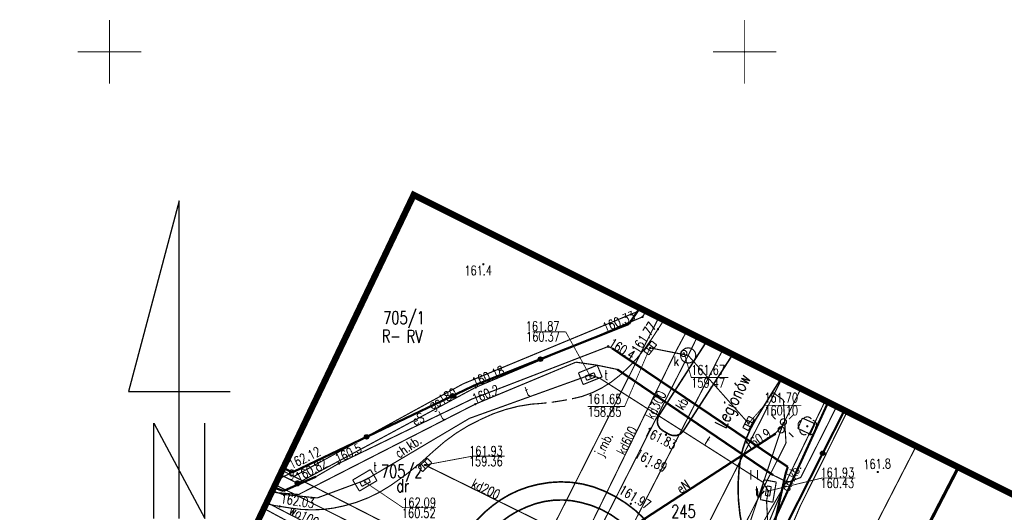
# Model space of a CAD drawing. Extents: x 0 to 7432618, y -40 to 5712028.
# Tile 16 of 165: x 7430343 to 7430420, y 5711714 to 5711753. Entities that reach past the tile are written whole.
import ezdxf
from ezdxf.enums import TextEntityAlignment as Align

# ---------------------------------------------------------------- set-up
doc = ezdxf.new("R2010")
doc.units = 0
doc.header["$MEASUREMENT"] = 0
for name, pattern in [('0', [1.5, 1, -0.5]), ('2217', [2, 1.5, -0.5]), ('2218', [1, 0.5, -0.5]), ('3901', [0]), ('5102', [0])]:
    doc.linetypes.add(name, pattern=pattern)
for name, color, linetype in [('Dzialki', 7, 'Continuous'), ('EGBB_L_0', 7, 'Continuous'), ('Kontury', 7, 'Continuous'), ('Numery_dzialek', 7, 'Continuous'), ('OTK_E_T_0', 7, 'Continuous'), ('OTK_E_T_1', 7, 'Continuous'), ('OTK_E_T_3', 7, 'Continuous'), ('OTK_L_0', 7, 'Continuous'), ('OTK_L_1', 7, 'Continuous'), ('OTK_L_2', 7, 'Continuous'), ('OTK_L_4', 7, 'Continuous'), ('OTO_L_0', 7, 'Continuous'), ('OTR_T_0', 7, 'Continuous'), ('OTR_T_1', 7, 'Continuous'), ('OTZ_L_3', 7, 'Continuous'), ('OTZ_T_0', 7, 'Continuous'), ('SUE_T_3', 7, 'Continuous'), ('SUEP_E_T_0', 7, 'Continuous'), ('SUEP_L_0', 7, 'Continuous'), ('SUER_T_0', 7, 'Continuous'), ('SUG_E_T_2', 7, 'Continuous'), ('SUG_T_1', 7, 'Continuous'), ('SUGP_E_T_0', 7, 'Continuous'), ('SUGP_L_0', 7, 'Continuous'), ('SUGR_T_0', 7, 'Continuous'), ('SUK_T_1', 7, 'Continuous'), ('SUKP_E_T_0', 7, 'Continuous'), ('SUKP_L_0', 7, 'Continuous'), ('SUKR_T_0', 7, 'Continuous'), ('SUL_L_1', 7, 'Continuous'), ('SUP_E_T_1', 7, 'Continuous'), ('SUP_L_1', 7, 'Continuous'), ('SUP_T_2', 7, 'Continuous'), ('SUP_T_4', 7, 'Continuous'), ('SUTP_E_T_0', 7, 'Continuous'), ('SUTP_L_0', 7, 'Continuous'), ('SUTR_T_0', 7, 'Continuous'), ('SUWP_E_T_0', 7, 'Continuous'), ('SUWP_L_0', 7, 'Continuous'), ('Uzytki', 7, 'Continuous'), ('zakres', 7, 'Continuous')]:
    doc.layers.add(name, color=color, linetype=linetype)
doc.styles.add('STYL_ARIAL', font='simplex', dxfattribs={"width": 0.75, "oblique": 0.1})

# ---------------------------------------------------------------- blocks, each defined once
blk = doc.blocks.new('ST')
at = {"color": 0}
for p, q in [((0, 25), (-4, 10)), ((0, 0), (0, 25)), ((-4, 10), (4, 10)), ((-2, 0), (-2, 7.5)), ((-2, 7.5), (2, 0)), ((2, 0), (2, 7.5))]:
    blk.add_line(p, q, dxfattribs=at)

msp = doc.modelspace()

# ---------------------------------------------------------------- linework, layer by layer
at = {"layer": 'Dzialki', "color": 18, "true_color": 0x000000, "const_width": 0.09}
for points in [[(7430391.61, 5711729.59), (7430391.775, 5711729.845)], [(7430377.83, 5711723.88), (7430391.61, 5711729.59)], [(7430393.245, 5711729.111), (7430382.34, 5711707.52)], [(7430364.52, 5711716.6), (7430377.83, 5711723.88)], [(7430408.074, 5711721.701), (7430404.37, 5711714.25)], [(7430364.52, 5711716.6), (7430363.588, 5711717.075)], [(7430382.34, 5711707.52), (7430364.52, 5711716.6)], [(7430404.37, 5711714.25), (7430403, 5711711.01)]]:
    msp.add_lwpolyline(points, dxfattribs=at)
at = {"layer": 'EGBB_L_0', "color": 18, "true_color": 0x000000, "const_width": 0.25}
msp.add_lwpolyline([(7430416.831, 5711717.325), (7430407.883, 5711700.059)], dxfattribs=at)
at = {"layer": 'Kontury', "color": 82, "linetype": '2217', "true_color": 0x24bc24, "const_width": 0.09}
for points in [[(7430391.61, 5711729.59), (7430391.775, 5711729.845)], [(7430377.83, 5711723.88), (7430391.61, 5711729.59)], [(7430364.52, 5711716.6), (7430377.83, 5711723.88)], [(7430363.588, 5711717.075), (7430364.52, 5711716.6)]]:
    msp.add_lwpolyline(points, dxfattribs=at)
at = {"layer": 'OTK_L_0', "color": 18, "linetype": '0', "true_color": 0x000000, "const_width": 0.09}
for points in [[(7430393.653, 5711728.907), (7430392.71, 5711727.46)], [(7430392.71, 5711727.46), (7430392.154, 5711726.667), (7430391.543, 5711725.915), (7430390.88, 5711725.208), (7430390.17, 5711724.55)], [(7430393.26, 5711721.4), (7430397.013, 5711727.228)], [(7430399.066, 5711726.202), (7430395.16, 5711720.15)], [(7430390.17, 5711724.55), (7430389.493, 5711724.021), (7430388.766, 5711723.565), (7430387.996, 5711723.187), (7430387.19, 5711722.89)], [(7430400.81, 5711720.98), (7430402.251, 5711723.327), (7430402.873, 5711724.3)], [(7430386.799, 5711722.796), (7430386.406, 5711722.71)], [(7430387.19, 5711722.89), (7430386.799, 5711722.796)], [(7430379.25, 5711721.1), (7430380.2, 5711721.525), (7430381.184, 5711721.866), (7430382.193, 5711722.122), (7430383.22, 5711722.29)], [(7430383.621, 5711722.316), (7430383.22, 5711722.29)], [(7430384.022, 5711722.349), (7430383.621, 5711722.316)], [(7430384.422, 5711722.391), (7430384.022, 5711722.349)], [(7430385.219, 5711722.496), (7430384.821, 5711722.439)], [(7430385.616, 5711722.56), (7430385.219, 5711722.496)], [(7430386.012, 5711722.631), (7430385.616, 5711722.56)], [(7430375.55, 5711718.62), (7430376.397, 5711719.35), (7430377.3, 5711720.01), (7430378.253, 5711720.594), (7430379.25, 5711721.1)], [(7430393.55, 5711720.21), (7430393.338, 5711720.382), (7430393.191, 5711720.612), (7430393.127, 5711720.878), (7430393.15, 5711721.15), (7430393.26, 5711721.4)], [(7430399.56, 5711717.15), (7430399.672, 5711717.954), (7430399.854, 5711718.746), (7430400.106, 5711719.518), (7430400.426, 5711720.265), (7430400.81, 5711720.98)], [(7430394.1, 5711719.89), (7430393.55, 5711720.21)], [(7430395.16, 5711720.15), (7430394.945, 5711719.949), (7430394.676, 5711719.832), (7430394.383, 5711719.811), (7430394.1, 5711719.89)], [(7430375.55, 5711718.62), (7430374.468, 5711717.65), (7430373.334, 5711716.742), (7430372.15, 5711715.9)], [(7430399.85, 5711712.47), (7430399.632, 5711713.627), (7430399.511, 5711714.798), (7430399.487, 5711715.975), (7430399.56, 5711717.15)], [(7430372.15, 5711715.9), (7430371.291, 5711715.375), (7430370.388, 5711714.929), (7430369.448, 5711714.567), (7430368.48, 5711714.29)], [(7430380.13, 5711714.28), (7430380.786, 5711714.756), (7430381.485, 5711715.168), (7430382.219, 5711715.511), (7430382.984, 5711715.783), (7430383.77, 5711715.98)], [(7430380.13, 5711714.28), (7430380.786, 5711714.756), (7430381.485, 5711715.168), (7430382.219, 5711715.511), (7430382.984, 5711715.783), (7430383.77, 5711715.98)], [(7430380.13, 5711714.28), (7430380.786, 5711714.756), (7430381.485, 5711715.168), (7430382.219, 5711715.511), (7430382.984, 5711715.783), (7430383.77, 5711715.98)], [(7430383.77, 5711715.98), (7430384.635, 5711716.123), (7430385.51, 5711716.175), (7430386.385, 5711716.134), (7430387.252, 5711716.002), (7430388.1, 5711715.78)], [(7430383.77, 5711715.98), (7430384.635, 5711716.123), (7430385.51, 5711716.175), (7430386.385, 5711716.134), (7430387.252, 5711716.002), (7430388.1, 5711715.78)], [(7430383.77, 5711715.98), (7430384.201, 5711716.063)], [(7430384.201, 5711716.063), (7430384.635, 5711716.123)], [(7430384.635, 5711716.123), (7430385.072, 5711716.16)], [(7430385.072, 5711716.16), (7430385.51, 5711716.175)], [(7430385.51, 5711716.175), (7430385.948, 5711716.166)], [(7430385.948, 5711716.166), (7430386.385, 5711716.134)], [(7430386.385, 5711716.134), (7430386.821, 5711716.08)], [(7430386.821, 5711716.08), (7430387.252, 5711716.002)], [(7430387.252, 5711716.002), (7430387.679, 5711715.902)], [(7430387.679, 5711715.902), (7430388.1, 5711715.78)], [(7430388.1, 5711715.78), (7430388.978, 5711715.438), (7430389.82, 5711715.017), (7430390.62, 5711714.519), (7430391.37, 5711713.95)], [(7430388.1, 5711715.78), (7430388.978, 5711715.438), (7430389.82, 5711715.017), (7430390.62, 5711714.519), (7430391.37, 5711713.95)], [(7430388.1, 5711715.78), (7430388.978, 5711715.438), (7430389.82, 5711715.017), (7430390.62, 5711714.519), (7430391.37, 5711713.95)], [(7430364.21, 5711714.12), (7430363.041, 5711714.304), (7430362.339, 5711714.462)], [(7430368.48, 5711714.29), (7430367.638, 5711714.11), (7430366.784, 5711714.003), (7430365.924, 5711713.968), (7430365.064, 5711714.008), (7430364.21, 5711714.12)], [(7430377.63, 5711711.28), (7430378.02, 5711711.964), (7430378.468, 5711712.611), (7430378.972, 5711713.215), (7430379.528, 5711713.773), (7430380.13, 5711714.28)], [(7430377.63, 5711711.28), (7430378.02, 5711711.964), (7430378.468, 5711712.611), (7430378.972, 5711713.215), (7430379.528, 5711713.773), (7430380.13, 5711714.28)], [(7430377.63, 5711711.28), (7430378.02, 5711711.964), (7430378.468, 5711712.611), (7430378.972, 5711713.215), (7430379.528, 5711713.773), (7430380.13, 5711714.28)], [(7430379.31, 5711711.32), (7430379.766, 5711711.943), (7430380.284, 5711712.516), (7430380.857, 5711713.034), (7430381.481, 5711713.49), (7430382.147, 5711713.88), (7430382.85, 5711714.2)], [(7430382.85, 5711714.2), (7430383.533, 5711714.454), (7430384.239, 5711714.631), (7430384.961, 5711714.73), (7430385.689, 5711714.75), (7430386.415, 5711714.689), (7430387.13, 5711714.55)], [(7430387.13, 5711714.55), (7430387.952, 5711714.316), (7430388.743, 5711713.991), (7430389.492, 5711713.58), (7430390.191, 5711713.088), (7430390.83, 5711712.52)], [(7430391.37, 5711713.95), (7430391.923, 5711713.437), (7430392.426, 5711712.874), (7430392.874, 5711712.266), (7430393.263, 5711711.62), (7430393.59, 5711710.94)], [(7430391.37, 5711713.95), (7430391.923, 5711713.437), (7430392.426, 5711712.874), (7430392.874, 5711712.266), (7430393.263, 5711711.62), (7430393.59, 5711710.94)], [(7430391.37, 5711713.95), (7430391.923, 5711713.437), (7430392.426, 5711712.874), (7430392.874, 5711712.266), (7430393.263, 5711711.62), (7430393.59, 5711710.94)]]:
    msp.add_lwpolyline(points, dxfattribs=at)
at = {"layer": 'OTK_L_1', "color": 18, "true_color": 0x000000, "const_width": 0.125}
for points in [[(7430393.26, 5711721.4), (7430397.013, 5711727.228)], [(7430399.066, 5711726.202), (7430395.16, 5711720.15)], [(7430400.81, 5711720.98), (7430402.251, 5711723.327), (7430402.873, 5711724.3)], [(7430393.55, 5711720.21), (7430393.338, 5711720.382), (7430393.191, 5711720.612), (7430393.127, 5711720.878), (7430393.15, 5711721.15), (7430393.26, 5711721.4)], [(7430399.56, 5711717.15), (7430399.672, 5711717.954), (7430399.854, 5711718.746), (7430400.106, 5711719.518), (7430400.426, 5711720.265), (7430400.81, 5711720.98)], [(7430394.1, 5711719.89), (7430393.55, 5711720.21)], [(7430395.16, 5711720.15), (7430394.945, 5711719.949), (7430394.676, 5711719.832), (7430394.383, 5711719.811), (7430394.1, 5711719.89)], [(7430399.85, 5711712.47), (7430399.632, 5711713.627), (7430399.511, 5711714.798), (7430399.487, 5711715.975), (7430399.56, 5711717.15)], [(7430380.13, 5711714.28), (7430380.786, 5711714.756), (7430381.485, 5711715.168), (7430382.219, 5711715.511), (7430382.984, 5711715.783), (7430383.77, 5711715.98)], [(7430383.77, 5711715.98), (7430384.635, 5711716.123), (7430385.51, 5711716.175), (7430386.385, 5711716.134), (7430387.252, 5711716.002), (7430388.1, 5711715.78)], [(7430388.1, 5711715.78), (7430388.978, 5711715.438), (7430389.82, 5711715.017), (7430390.62, 5711714.519), (7430391.37, 5711713.95)], [(7430377.63, 5711711.28), (7430378.02, 5711711.964), (7430378.468, 5711712.611), (7430378.972, 5711713.215), (7430379.528, 5711713.773), (7430380.13, 5711714.28)], [(7430379.31, 5711711.32), (7430379.766, 5711711.943), (7430380.284, 5711712.516), (7430380.857, 5711713.034), (7430381.481, 5711713.49), (7430382.147, 5711713.88), (7430382.85, 5711714.2)], [(7430382.85, 5711714.2), (7430383.533, 5711714.454), (7430384.239, 5711714.631), (7430384.961, 5711714.73), (7430385.689, 5711714.75), (7430386.415, 5711714.689), (7430387.13, 5711714.55)], [(7430387.13, 5711714.55), (7430387.952, 5711714.316), (7430388.743, 5711713.991), (7430389.492, 5711713.58), (7430390.191, 5711713.088), (7430390.83, 5711712.52)], [(7430391.37, 5711713.95), (7430391.923, 5711713.437), (7430392.426, 5711712.874), (7430392.874, 5711712.266), (7430393.263, 5711711.62), (7430393.59, 5711710.94)]]:
    msp.add_lwpolyline(points, dxfattribs=at)
at = {"layer": 'OTK_L_2', "color": 18, "linetype": '0', "true_color": 0x000000, "const_width": 0.09}
for points in [[(7430391.753, 5711729.856), (7430390.9, 5711728.6)], [(7430392.71, 5711727.46), (7430393.653, 5711728.907)], [(7430390.9, 5711728.6), (7430378.77, 5711723.78)], [(7430392.71, 5711727.46), (7430392.154, 5711726.667), (7430391.543, 5711725.915), (7430390.88, 5711725.208), (7430390.17, 5711724.55)], [(7430390.17, 5711724.55), (7430389.493, 5711724.021), (7430388.766, 5711723.565), (7430387.996, 5711723.187), (7430387.19, 5711722.89)], [(7430402.19, 5711723.23), (7430402.87, 5711724.302)], [(7430378.77, 5711723.78), (7430363.35, 5711716.42)], [(7430402.19, 5711723.23), (7430403.05, 5711722.62)], [(7430379.25, 5711721.1), (7430380.2, 5711721.525), (7430381.184, 5711721.866), (7430382.193, 5711722.122), (7430383.22, 5711722.29)], [(7430403.05, 5711722.62), (7430403.26, 5711719.23)], [(7430375.55, 5711718.62), (7430376.397, 5711719.35), (7430377.3, 5711720.01), (7430378.253, 5711720.594), (7430379.25, 5711721.1)], [(7430402.755, 5711711.736), (7430407.865, 5711721.805)], [(7430404.19, 5711720.38), (7430404.55, 5711721.19)], [(7430404.55, 5711721.19), (7430405.54, 5711720.75)], [(7430405.17, 5711719.92), (7430404.19, 5711720.38)], [(7430405.54, 5711720.75), (7430405.17, 5711719.92)], [(7430403.26, 5711719.23), (7430399.85, 5711712.47)], [(7430375.55, 5711718.62), (7430374.468, 5711717.65), (7430373.334, 5711716.742), (7430372.15, 5711715.9)], [(7430363.35, 5711716.42), (7430363.287, 5711716.445)], [(7430372.15, 5711715.9), (7430371.291, 5711715.375), (7430370.388, 5711714.929), (7430369.448, 5711714.567), (7430368.48, 5711714.29)], [(7430364.21, 5711714.12), (7430363.041, 5711714.304), (7430362.339, 5711714.462)], [(7430368.48, 5711714.29), (7430367.638, 5711714.11), (7430366.784, 5711714.003), (7430365.924, 5711713.968), (7430365.064, 5711714.008), (7430364.21, 5711714.12)]]:
    msp.add_lwpolyline(points, dxfattribs=at)
at = {"layer": 'OTK_L_4', "color": 18, "linetype": '0', "true_color": 0x000000, "const_width": 0.09}
for points in [[(7430397.013, 5711727.228), (7430393.26, 5711721.4)], [(7430395.16, 5711720.15), (7430399.066, 5711726.202)], [(7430393.55, 5711720.21), (7430393.338, 5711720.382), (7430393.191, 5711720.612), (7430393.127, 5711720.878), (7430393.15, 5711721.15), (7430393.26, 5711721.4)], [(7430407.865, 5711721.805), (7430402.755, 5711711.736)], [(7430393.55, 5711720.21), (7430394.1, 5711719.89)], [(7430395.16, 5711720.15), (7430394.945, 5711719.949), (7430394.676, 5711719.832), (7430394.383, 5711719.811), (7430394.1, 5711719.89)], [(7430411.608, 5711707.247), (7430416.831, 5711717.325)], [(7430379.31, 5711711.32), (7430379.766, 5711711.943), (7430380.284, 5711712.516), (7430380.857, 5711713.034), (7430381.481, 5711713.49), (7430382.147, 5711713.88), (7430382.85, 5711714.2)], [(7430382.85, 5711714.2), (7430383.533, 5711714.454), (7430384.239, 5711714.631), (7430384.961, 5711714.73), (7430385.689, 5711714.75), (7430386.415, 5711714.689), (7430387.13, 5711714.55)], [(7430387.13, 5711714.55), (7430387.952, 5711714.316), (7430388.743, 5711713.991), (7430389.492, 5711713.58), (7430390.191, 5711713.088), (7430390.83, 5711712.52)]]:
    msp.add_lwpolyline(points, dxfattribs=at)
at = {"layer": 'OTO_L_0', "color": 18, "linetype": '3901', "true_color": 0x000000, "const_width": 0.175}
for points in [[(7430391.753, 5711729.856), (7430390.9, 5711728.6)], [(7430390.9, 5711728.6), (7430378.77, 5711723.78)], [(7430378.77, 5711723.78), (7430364.399, 5711716.921)], [(7430402.755, 5711711.736), (7430407.865, 5711721.805)], [(7430364.399, 5711716.921), (7430363.684, 5711717.276)]]:
    msp.add_lwpolyline(points, dxfattribs=at)
at = {"layer": 'OTO_L_0', "color": 18, "true_color": 0x000000}
for centre, radius in [((7430383.93, 5711725.83), 0.175), ((7430383.93, 5711725.83), 0.158), ((7430383.93, 5711725.83), 0.14), ((7430383.93, 5711725.83), 0.122), ((7430383.93, 5711725.83), 0.105), ((7430383.93, 5711725.83), 0.0875), ((7430383.93, 5711725.83), 0.07), ((7430383.93, 5711725.83), 0.0525), ((7430383.93, 5711725.83), 0.035), ((7430377.013, 5711722.941), 0.175), ((7430377.013, 5711722.941), 0.158), ((7430377.013, 5711722.941), 0.14), ((7430377.013, 5711722.941), 0.122), ((7430377.013, 5711722.941), 0.105), ((7430377.013, 5711722.941), 0.0875), ((7430377.013, 5711722.941), 0.07), ((7430377.013, 5711722.941), 0.0525), ((7430377.013, 5711722.941), 0.035), ((7430370.244, 5711719.711), 0.175), ((7430370.244, 5711719.711), 0.158), ((7430370.244, 5711719.711), 0.14), ((7430370.244, 5711719.711), 0.122), ((7430370.244, 5711719.711), 0.105), ((7430370.244, 5711719.711), 0.0875), ((7430370.244, 5711719.711), 0.07), ((7430370.244, 5711719.711), 0.0525), ((7430370.244, 5711719.711), 0.035), ((7430406.149, 5711718.424), 0.175), ((7430406.149, 5711718.424), 0.158), ((7430406.149, 5711718.424), 0.14), ((7430406.149, 5711718.424), 0.122), ((7430406.149, 5711718.424), 0.105), ((7430406.149, 5711718.424), 0.0875), ((7430406.149, 5711718.424), 0.07), ((7430406.149, 5711718.424), 0.0525), ((7430406.149, 5711718.424), 0.035)]:
    msp.add_circle(centre, radius, dxfattribs=at)
at = {"layer": 'OTR_T_0', "color": 18, "true_color": 0x000000, "const_width": 0.09}
for points in [[(7430393.178, 5711728.223), (7430393.21, 5711728.21), (7430393.223, 5711728.178), (7430393.21, 5711728.146), (7430393.178, 5711728.133), (7430393.146, 5711728.146), (7430393.133, 5711728.178), (7430393.146, 5711728.21), (7430393.178, 5711728.223)], [(7430393.81, 5711719.925), (7430393.842, 5711719.912), (7430393.855, 5711719.88), (7430393.842, 5711719.848), (7430393.81, 5711719.835), (7430393.778, 5711719.848), (7430393.765, 5711719.88), (7430393.778, 5711719.912), (7430393.81, 5711719.925)], [(7430392.26, 5711717.445), (7430392.292, 5711717.432), (7430392.305, 5711717.4), (7430392.292, 5711717.368), (7430392.26, 5711717.355), (7430392.228, 5711717.368), (7430392.215, 5711717.4), (7430392.228, 5711717.432), (7430392.26, 5711717.445)], [(7430363.357, 5711716.468), (7430363.389, 5711716.455), (7430363.402, 5711716.423), (7430363.389, 5711716.391), (7430363.357, 5711716.378), (7430363.325, 5711716.391), (7430363.312, 5711716.423), (7430363.325, 5711716.455), (7430363.357, 5711716.468)], [(7430363.399, 5711714.284), (7430363.431, 5711714.271), (7430363.444, 5711714.239), (7430363.431, 5711714.207), (7430363.399, 5711714.194), (7430363.368, 5711714.207), (7430363.354, 5711714.239), (7430363.368, 5711714.271), (7430363.399, 5711714.284)], [(7430391.04, 5711714.495), (7430391.072, 5711714.482), (7430391.085, 5711714.45), (7430391.072, 5711714.418), (7430391.04, 5711714.405), (7430391.008, 5711714.418), (7430390.995, 5711714.45), (7430391.008, 5711714.482), (7430391.04, 5711714.495)]]:
    msp.add_lwpolyline(points, dxfattribs=at)
at = {"layer": 'OTR_T_1', "color": 18, "true_color": 0x000000, "const_width": 0.09}
for points in [[(7430379.43, 5711733.335), (7430379.462, 5711733.322), (7430379.475, 5711733.29), (7430379.462, 5711733.258), (7430379.43, 5711733.245), (7430379.398, 5711733.258), (7430379.385, 5711733.29), (7430379.398, 5711733.322), (7430379.43, 5711733.335)], [(7430410.48, 5711716.995), (7430410.512, 5711716.982), (7430410.525, 5711716.95), (7430410.512, 5711716.918), (7430410.48, 5711716.905), (7430410.448, 5711716.918), (7430410.435, 5711716.95), (7430410.448, 5711716.982), (7430410.48, 5711716.995)]]:
    msp.add_lwpolyline(points, dxfattribs=at)
at = {"layer": 'OTZ_L_3', "color": 18, "linetype": '0', "true_color": 0x000000, "const_width": 0.09}
for points in [[(7430400.81, 5711720.98), (7430401.266, 5711721.733), (7430401.726, 5711722.483), (7430402.19, 5711723.23)], [(7430403.05, 5711722.62), (7430402.19, 5711723.23)], [(7430403.26, 5711719.23), (7430403.05, 5711722.62)], [(7430399.56, 5711717.15), (7430399.672, 5711717.954), (7430399.854, 5711718.746), (7430400.106, 5711719.518), (7430400.426, 5711720.265), (7430400.81, 5711720.98)], [(7430399.85, 5711712.47), (7430403.26, 5711719.23)], [(7430399.85, 5711712.47), (7430399.632, 5711713.627), (7430399.511, 5711714.798), (7430399.487, 5711715.975), (7430399.56, 5711717.15)], [(7430400.497, 5711716.355), (7430400.497, 5711717.105)], [(7430401.022, 5711716.355), (7430401.022, 5711717.105)]]:
    msp.add_lwpolyline(points, dxfattribs=at)
at = {"layer": 'OTZ_T_0', "color": 96, "true_color": 0x008000, "const_width": 0.09}
for points in [[(7430404.609, 5711721.111), (7430404.747, 5711721.247), (7430404.934, 5711721.297), (7430405.121, 5711721.247), (7430405.258, 5711721.111)], [(7430404.298, 5711720.413), (7430404.21, 5711720.586), (7430404.22, 5711720.779), (7430404.326, 5711720.941), (7430404.498, 5711721.03)], [(7430404.934, 5711720.592), (7430404.965, 5711720.579), (7430404.979, 5711720.547), (7430404.965, 5711720.515), (7430404.934, 5711720.502), (7430404.902, 5711720.515), (7430404.889, 5711720.547), (7430404.902, 5711720.579), (7430404.934, 5711720.592)], [(7430405.369, 5711721.03), (7430405.542, 5711720.941), (7430405.647, 5711720.779), (7430405.657, 5711720.586), (7430405.57, 5711720.413)], [(7430404.865, 5711719.901), (7430404.674, 5711719.871), (7430404.493, 5711719.94), (7430404.371, 5711720.091), (7430404.34, 5711720.282)], [(7430405.527, 5711720.282), (7430405.497, 5711720.091), (7430405.374, 5711719.94), (7430405.194, 5711719.871), (7430405.002, 5711719.901)]]:
    msp.add_lwpolyline(points, dxfattribs=at)
at = {"layer": 'SUE_T_3', "color": 18, "true_color": 0x000000, "const_width": 0.09}
for points in [[(7430402.439, 5711721.111), (7430402.085, 5711721.465)], [(7430403.056, 5711721.137), (7430403.191, 5711721.097), (7430403.283, 5711720.991), (7430403.303, 5711720.851), (7430403.245, 5711720.723), (7430403.126, 5711720.647), (7430402.986, 5711720.647), (7430402.867, 5711720.723), (7430402.808, 5711720.851), (7430402.828, 5711720.991), (7430402.921, 5711721.097), (7430403.056, 5711721.137)], [(7430403.499, 5711721.111), (7430403.853, 5711721.465)], [(7430402.882, 5711720.525), (7430403.017, 5711720.485), (7430403.109, 5711720.379), (7430403.129, 5711720.239), (7430403.071, 5711720.111), (7430402.952, 5711720.035), (7430402.812, 5711720.035), (7430402.693, 5711720.111), (7430402.634, 5711720.239), (7430402.655, 5711720.379), (7430402.747, 5711720.485), (7430402.882, 5711720.525)], [(7430402.969, 5711720.606), (7430402.987, 5711720.599), (7430402.994, 5711720.581), (7430402.987, 5711720.563), (7430402.969, 5711720.556), (7430402.951, 5711720.563), (7430402.944, 5711720.581), (7430402.951, 5711720.599), (7430402.969, 5711720.606)], [(7430402.439, 5711720.05), (7430402.085, 5711719.697)], [(7430403.499, 5711720.05), (7430403.853, 5711719.697)]]:
    msp.add_lwpolyline(points, dxfattribs=at)
at = {"layer": 'SUEP_L_0', "color": 1, "true_color": 0xff0000}
for q in [(7430401.012, 5711715.639), (7430401.556, 5711715.457)]:
    msp.add_line((7430401.064, 5711714.891), q, dxfattribs=at)
at = {"layer": 'SUEP_L_0', "color": 1, "true_color": 0xff0000, "const_width": 0.09}
for points in [[(7430389.26, 5711726.82), (7430378.54, 5711722.69)], [(7430389.56, 5711726.69), (7430389.26, 5711726.82)], [(7430403.4, 5711717.35), (7430389.56, 5711726.69)], [(7430378.54, 5711722.69), (7430368.07, 5711717.63)], [(7430406.578, 5711722.448), (7430402.11, 5711712.65)], [(7430406.14, 5711722.12), (7430403.04, 5711715.71)], [(7430406.346, 5711722.564), (7430406.14, 5711722.12)], [(7430402.38, 5711719.93), (7430402.969, 5711720.581)], [(7430384.64, 5711708.41), (7430402.38, 5711719.93)], [(7430413.507, 5711718.986), (7430407.56, 5711707.4)], [(7430368.07, 5711717.63), (7430366.27, 5711716.59)], [(7430403.23, 5711716.82), (7430403.4, 5711717.35)], [(7430366.27, 5711716.59), (7430363.7, 5711715.46)], [(7430402.32, 5711712.72), (7430403.23, 5711716.82)], [(7430363.7, 5711715.46), (7430362.941, 5711715.723)], [(7430363.047, 5711715.945), (7430364.44, 5711715.26)], [(7430403.04, 5711715.71), (7430399.22, 5711709.13)], [(7430403.04, 5711715.71), (7430401.53, 5711712.07)], [(7430364.44, 5711715.26), (7430372.92, 5711711.01)], [(7430366.87, 5711711.54), (7430362.158, 5711714.084)]]:
    msp.add_lwpolyline(points, dxfattribs=at)
at = {"layer": 'SUEP_L_0', "color": 1, "linetype": '5102', "true_color": 0xff0000, "const_width": 0.09}
for points in [[(7430402.969, 5711720.581), (7430404.437, 5711723.518)], [(7430402.969, 5711720.581), (7430391.747, 5711687.058)]]:
    msp.add_lwpolyline(points, dxfattribs=at)
at = {"layer": 'SUER_T_0', "color": 1, "true_color": 0xff0000, "const_width": 0.09}
for points in [[(7430389.26, 5711726.883), (7430389.304, 5711726.864), (7430389.322, 5711726.82), (7430389.304, 5711726.776), (7430389.26, 5711726.758), (7430389.216, 5711726.776), (7430389.197, 5711726.82), (7430389.216, 5711726.864), (7430389.26, 5711726.883)], [(7430402.38, 5711719.992), (7430402.424, 5711719.974), (7430402.442, 5711719.93), (7430402.424, 5711719.886), (7430402.38, 5711719.867), (7430402.336, 5711719.886), (7430402.317, 5711719.93), (7430402.336, 5711719.974), (7430402.38, 5711719.992)], [(7430368.07, 5711717.692), (7430368.114, 5711717.674), (7430368.133, 5711717.63), (7430368.114, 5711717.586), (7430368.07, 5711717.567), (7430368.026, 5711717.586), (7430368.008, 5711717.63), (7430368.026, 5711717.674), (7430368.07, 5711717.692)]]:
    msp.add_lwpolyline(points, dxfattribs=at)
at = {"layer": 'SUG_T_1', "color": 56, "true_color": 0x808000, "const_width": 0.09}
for points in [[(7430364.8, 5711716.26), (7430364.929, 5711716.213), (7430364.997, 5711716.095), (7430364.973, 5711715.96), (7430364.868, 5711715.872), (7430364.732, 5711715.872), (7430364.627, 5711715.96), (7430364.603, 5711716.095), (7430364.671, 5711716.213), (7430364.8, 5711716.26)], [(7430364.8, 5711716.235), (7430364.912, 5711716.194), (7430364.972, 5711716.09), (7430364.952, 5711715.973), (7430364.86, 5711715.896), (7430364.74, 5711715.896), (7430364.648, 5711715.973), (7430364.628, 5711716.09), (7430364.688, 5711716.194), (7430364.8, 5711716.235)], [(7430364.8, 5711716.21), (7430364.906, 5711716.166), (7430364.95, 5711716.06), (7430364.906, 5711715.954), (7430364.8, 5711715.91), (7430364.694, 5711715.954), (7430364.65, 5711716.06), (7430364.694, 5711716.166), (7430364.8, 5711716.21)], [(7430364.8, 5711716.185), (7430364.888, 5711716.148), (7430364.925, 5711716.06), (7430364.888, 5711715.972), (7430364.8, 5711715.935), (7430364.712, 5711715.972), (7430364.675, 5711716.06), (7430364.712, 5711716.148), (7430364.8, 5711716.185)], [(7430364.8, 5711716.16), (7430364.871, 5711716.131), (7430364.9, 5711716.06), (7430364.871, 5711715.989), (7430364.8, 5711715.96), (7430364.729, 5711715.989), (7430364.7, 5711716.06), (7430364.729, 5711716.131), (7430364.8, 5711716.16)], [(7430364.8, 5711716.135), (7430364.853, 5711716.113), (7430364.875, 5711716.06), (7430364.853, 5711716.007), (7430364.8, 5711715.985), (7430364.747, 5711716.007), (7430364.725, 5711716.06), (7430364.747, 5711716.113), (7430364.8, 5711716.135)], [(7430364.8, 5711716.11), (7430364.835, 5711716.095), (7430364.85, 5711716.06), (7430364.835, 5711716.025), (7430364.8, 5711716.01), (7430364.765, 5711716.025), (7430364.75, 5711716.06), (7430364.765, 5711716.095), (7430364.8, 5711716.11)], [(7430364.8, 5711716.085), (7430364.818, 5711716.078), (7430364.825, 5711716.06), (7430364.818, 5711716.042), (7430364.8, 5711716.035), (7430364.782, 5711716.042), (7430364.775, 5711716.06), (7430364.782, 5711716.078), (7430364.8, 5711716.085)], [(7430364.8, 5711716.067), (7430364.805, 5711716.065), (7430364.807, 5711716.06), (7430364.805, 5711716.055), (7430364.8, 5711716.053), (7430364.795, 5711716.055), (7430364.793, 5711716.06), (7430364.795, 5711716.065), (7430364.8, 5711716.067)]]:
    msp.add_lwpolyline(points, dxfattribs=at)
at = {"layer": 'SUGP_L_0', "color": 56, "true_color": 0x808000, "const_width": 0.09}
for points in [[(7430391.96, 5711729.15), (7430378.83, 5711723.61)], [(7430392.251, 5711729.607), (7430391.96, 5711729.15)], [(7430378.83, 5711723.61), (7430364.8, 5711716.06)], [(7430364.8, 5711716.06), (7430363.434, 5711716.753)]]:
    msp.add_lwpolyline(points, dxfattribs=at)
at = {"layer": 'SUGR_T_0', "color": 56, "true_color": 0x808000, "const_width": 0.065}
for points in [[(7430391.96, 5711729.213), (7430392.004, 5711729.194), (7430392.022, 5711729.15), (7430392.004, 5711729.106), (7430391.96, 5711729.088), (7430391.916, 5711729.106), (7430391.897, 5711729.15), (7430391.916, 5711729.194), (7430391.96, 5711729.213)], [(7430378.83, 5711723.673), (7430378.874, 5711723.654), (7430378.893, 5711723.61), (7430378.874, 5711723.566), (7430378.83, 5711723.548), (7430378.786, 5711723.566), (7430378.768, 5711723.61), (7430378.786, 5711723.654), (7430378.83, 5711723.673)], [(7430364.8, 5711716.122), (7430364.844, 5711716.104), (7430364.862, 5711716.06), (7430364.844, 5711716.016), (7430364.8, 5711715.997), (7430364.756, 5711716.016), (7430364.737, 5711716.06), (7430364.756, 5711716.104), (7430364.8, 5711716.122)]]:
    msp.add_lwpolyline(points, dxfattribs=at)
at = {"layer": 'SUK_T_1', "color": 36, "true_color": 0x803300, "const_width": 0.09}
for points in [[(7430392.066, 5711726.468), (7430392.678, 5711727.258)], [(7430392.265, 5711726.725), (7430392.661, 5711726.419)], [(7430393.074, 5711726.952), (7430392.462, 5711726.162)], [(7430392.479, 5711727.001), (7430392.875, 5711726.695)], [(7430392.678, 5711727.258), (7430393.074, 5711726.952)], [(7430392.462, 5711726.162), (7430392.066, 5711726.468)], [(7430399.859, 5711720.44), (7430400.316, 5711721.329)], [(7430400.761, 5711721.1), (7430400.304, 5711720.211)], [(7430400.316, 5711721.329), (7430400.761, 5711721.1)], [(7430400.304, 5711720.211), (7430399.859, 5711720.44)], [(7430400.008, 5711720.729), (7430400.452, 5711720.5)], [(7430400.168, 5711721.04), (7430400.612, 5711720.811)], [(7430374.304, 5711717.342), (7430375.035, 5711718.024)], [(7430375.035, 5711718.024), (7430375.376, 5711717.658)], [(7430374.645, 5711716.976), (7430374.304, 5711717.342)], [(7430374.542, 5711717.564), (7430374.883, 5711717.198)], [(7430375.376, 5711717.658), (7430374.645, 5711716.976)], [(7430374.798, 5711717.802), (7430375.139, 5711717.436)]]:
    msp.add_lwpolyline(points, dxfattribs=at)
at = {"layer": 'SUKP_L_0', "color": 36, "true_color": 0x803300, "const_width": 0.09}
for points in [[(7430394.598, 5711726.456), (7430395.433, 5711728.018)], [(7430396.281, 5711727.593), (7430395.56, 5711726.12)], [(7430395.56, 5711726.12), (7430392.57, 5711726.71)], [(7430395.56, 5711726.12), (7430385.325, 5711706.006)], [(7430390.368, 5711717.832), (7430394.598, 5711726.456)], [(7430395.56, 5711726.12), (7430400.31, 5711720.77)], [(7430387.76, 5711711.146), (7430374.84, 5711717.5)], [(7430384.724, 5711706.311), (7430390.368, 5711717.832)]]:
    msp.add_lwpolyline(points, dxfattribs=at)
at = {"layer": 'SUKR_T_0', "color": 36, "true_color": 0x803300, "const_width": 0.065}
for points in [[(7430392.57, 5711726.772), (7430390.554, 5711722.101), (7430387.644, 5711722.101)], [(7430392.57, 5711726.772), (7430392.614, 5711726.754), (7430392.633, 5711726.71), (7430392.614, 5711726.666), (7430392.57, 5711726.647), (7430392.526, 5711726.666), (7430392.508, 5711726.71), (7430392.526, 5711726.754), (7430392.57, 5711726.772)], [(7430395.21, 5711726.343), (7430395.254, 5711726.324), (7430395.272, 5711726.28), (7430395.254, 5711726.236), (7430395.21, 5711726.218), (7430395.166, 5711726.236), (7430395.147, 5711726.28), (7430395.166, 5711726.324), (7430395.21, 5711726.343)], [(7430395.238, 5711726.315), (7430395.803, 5711724.381), (7430398.714, 5711724.381)], [(7430400.31, 5711720.77), (7430401.553, 5711722.198), (7430404.463, 5711722.198)], [(7430400.31, 5711720.832), (7430400.354, 5711720.814), (7430400.372, 5711720.77), (7430400.354, 5711720.726), (7430400.31, 5711720.707), (7430400.266, 5711720.726), (7430400.247, 5711720.77), (7430400.266, 5711720.814), (7430400.31, 5711720.832)], [(7430374.84, 5711717.5), (7430378.537, 5711718.19)], [(7430378.537, 5711718.19), (7430381.115, 5711718.19)], [(7430374.84, 5711717.562), (7430374.884, 5711717.544), (7430374.902, 5711717.5), (7430374.884, 5711717.456), (7430374.84, 5711717.438), (7430374.796, 5711717.456), (7430374.777, 5711717.5), (7430374.796, 5711717.544), (7430374.84, 5711717.562)]]:
    msp.add_lwpolyline(points, dxfattribs=at)
at = {"layer": 'SUL_L_1', "color": 18, "true_color": 0x000000, "const_width": 0.175}
for points in [[(7430403.4, 5711717.35), (7430389.56, 5711726.69)], [(7430389.98, 5711725.02), (7430402.25, 5711716.7)], [(7430406.578, 5711722.448), (7430402.11, 5711712.65)], [(7430384.64, 5711708.41), (7430402.38, 5711719.93)], [(7430403.23, 5711716.82), (7430403.4, 5711717.35)], [(7430366.27, 5711716.59), (7430363.7, 5711715.46)], [(7430402.32, 5711712.72), (7430403.23, 5711716.82)], [(7430363.7, 5711715.46), (7430362.941, 5711715.723)]]:
    msp.add_lwpolyline(points, dxfattribs=at)
at = {"layer": 'SUP_L_1', "color": 36, "true_color": 0x803300, "const_width": 0.09}
msp.add_lwpolyline([(7430395.084, 5711725.754), (7430394.984, 5711725.951), (7430394.962, 5711726.17), (7430395.021, 5711726.383), (7430395.152, 5711726.56), (7430395.338, 5711726.678), (7430395.555, 5711726.72), (7430395.772, 5711726.681), (7430395.96, 5711726.567), (7430396.095, 5711726.392), (7430396.157, 5711726.18), (7430396.139, 5711725.961), (7430396.042, 5711725.763), (7430395.88, 5711725.613), (7430395.675, 5711725.531), (7430395.455, 5711725.529), (7430395.248, 5711725.607), (7430395.084, 5711725.754)], dxfattribs=at)
at = {"layer": 'SUP_L_1', "color": 30, "true_color": 0xff9100, "const_width": 0.09}
for points in [[(7430388.4, 5711725.35), (7430386.92, 5711724.75)], [(7430388.78, 5711724.43), (7430388.4, 5711725.35)], [(7430386.92, 5711724.75), (7430387.29, 5711723.83)], [(7430387.29, 5711723.83), (7430388.78, 5711724.43)], [(7430370.54, 5711717.14), (7430369.15, 5711716.32)], [(7430371.06, 5711716.27), (7430370.54, 5711717.14)], [(7430369.15, 5711716.32), (7430369.68, 5711715.45)], [(7430369.68, 5711715.45), (7430371.06, 5711716.27)], [(7430401.51, 5711716.34), (7430401.24, 5711714.78)], [(7430402.49, 5711716.16), (7430401.51, 5711716.34)], [(7430402.22, 5711714.57), (7430402.49, 5711716.16)], [(7430401.24, 5711714.78), (7430402.22, 5711714.57)]]:
    msp.add_lwpolyline(points, dxfattribs=at)
at = {"layer": 'SUP_T_2', "color": 18, "true_color": 0x000000, "const_width": 0.09}
for points in [[(7430403.056, 5711721.137), (7430403.191, 5711721.097), (7430403.283, 5711720.991), (7430403.303, 5711720.851), (7430403.245, 5711720.723), (7430403.126, 5711720.647), (7430402.986, 5711720.647), (7430402.867, 5711720.723), (7430402.808, 5711720.851), (7430402.828, 5711720.991), (7430402.921, 5711721.097), (7430403.056, 5711721.137)], [(7430402.882, 5711720.525), (7430403.017, 5711720.485), (7430403.109, 5711720.379), (7430403.129, 5711720.239), (7430403.071, 5711720.111), (7430402.952, 5711720.035), (7430402.812, 5711720.035), (7430402.693, 5711720.111), (7430402.634, 5711720.239), (7430402.655, 5711720.379), (7430402.747, 5711720.485), (7430402.882, 5711720.525)], [(7430402.882, 5711720.275), (7430403.056, 5711720.887)]]:
    msp.add_lwpolyline(points, dxfattribs=at)
at = {"layer": 'SUP_T_4', "color": 18, "true_color": 0x000000, "const_width": 0.09}
for points in [[(7430395.437, 5711726.384), (7430395.457, 5711726.245), (7430395.399, 5711726.116), (7430395.281, 5711726.04), (7430395.14, 5711726.04), (7430395.021, 5711726.116), (7430394.963, 5711726.244), (7430394.982, 5711726.384), (7430395.075, 5711726.49), (7430395.21, 5711726.53), (7430395.345, 5711726.49), (7430395.437, 5711726.384)], [(7430388.149, 5711724.756), (7430387.447, 5711724.492)], [(7430387.447, 5711724.492), (7430387.571, 5711724.164)], [(7430387.571, 5711724.164), (7430388.273, 5711724.428)], [(7430388.273, 5711724.428), (7430388.149, 5711724.756)], [(7430370.383, 5711716.477), (7430369.717, 5711716.134)], [(7430370.543, 5711716.166), (7430370.383, 5711716.477)], [(7430369.717, 5711716.134), (7430369.877, 5711715.823)], [(7430369.877, 5711715.823), (7430370.543, 5711716.166)], [(7430401.753, 5711715.853), (7430401.632, 5711715.113)], [(7430402.098, 5711715.797), (7430401.753, 5711715.853)], [(7430401.977, 5711715.057), (7430402.098, 5711715.797)], [(7430401.632, 5711715.113), (7430401.977, 5711715.057)]]:
    msp.add_lwpolyline(points, dxfattribs=at)
at = {"layer": 'SUTP_L_0', "color": 30, "true_color": 0xff9100, "const_width": 0.09}
for points in [[(7430378.8, 5711722.29), (7430386.72, 5711725.59)], [(7430386.72, 5711725.59), (7430388.4, 5711725.35)], [(7430388.4, 5711725.35), (7430389.98, 5711725.02)], [(7430389.98, 5711725.02), (7430402.25, 5711716.7)], [(7430378.34, 5711721.17), (7430387.85, 5711724.59)], [(7430387.85, 5711724.59), (7430388.59, 5711724.33)], [(7430388.59, 5711724.33), (7430401.44, 5711716.15)], [(7430364.89, 5711715.18), (7430378.8, 5711722.29)], [(7430407.246, 5711722.115), (7430406.56, 5711720.73)], [(7430370.105, 5711716.295), (7430378.34, 5711721.17)], [(7430404.42, 5711716.52), (7430406.56, 5711720.73)], [(7430402.25, 5711716.7), (7430403.4, 5711716.14)], [(7430403.4, 5711716.14), (7430404.42, 5711716.52)], [(7430366.36, 5711714.91), (7430370.105, 5711716.295)], [(7430401.44, 5711716.15), (7430401.865, 5711715.455)], [(7430362.768, 5711715.361), (7430364.89, 5711715.18)], [(7430362.823, 5711715.475), (7430363.59, 5711715.2)], [(7430363.59, 5711715.2), (7430366.36, 5711714.91)], [(7430401.865, 5711715.455), (7430401.73, 5711714.675)], [(7430401.73, 5711714.675), (7430402.16, 5711706.44)]]:
    msp.add_lwpolyline(points, dxfattribs=at)
at = {"layer": 'SUTR_T_0', "color": 30, "true_color": 0xff9100, "const_width": 0.065}
for points in [[(7430383.314, 5711727.972), (7430385.92, 5711727.972)], [(7430387.86, 5711724.46), (7430385.92, 5711727.972)], [(7430387.86, 5711724.522), (7430387.904, 5711724.504), (7430387.923, 5711724.46), (7430387.904, 5711724.416), (7430387.86, 5711724.397), (7430387.816, 5711724.416), (7430387.798, 5711724.46), (7430387.816, 5711724.504), (7430387.86, 5711724.522)], [(7430378.8, 5711722.353), (7430378.844, 5711722.334), (7430378.862, 5711722.29), (7430378.844, 5711722.246), (7430378.8, 5711722.228), (7430378.756, 5711722.246), (7430378.737, 5711722.29), (7430378.756, 5711722.334), (7430378.8, 5711722.353)], [(7430401.865, 5711715.455), (7430406.094, 5711716.474)], [(7430406.094, 5711716.474), (7430408.727, 5711716.474)], [(7430370.13, 5711716.213), (7430370.174, 5711716.194), (7430370.192, 5711716.15), (7430370.174, 5711716.106), (7430370.13, 5711716.088), (7430370.086, 5711716.106), (7430370.067, 5711716.15), (7430370.086, 5711716.194), (7430370.13, 5711716.213)], [(7430370.13, 5711716.15), (7430373.113, 5711714.138)], [(7430401.865, 5711715.518), (7430401.909, 5711715.499), (7430401.928, 5711715.455), (7430401.909, 5711715.411), (7430401.865, 5711715.393), (7430401.821, 5711715.411), (7430401.803, 5711715.455), (7430401.821, 5711715.499), (7430401.865, 5711715.518)], [(7430373.113, 5711714.138), (7430375.718, 5711714.138)]]:
    msp.add_lwpolyline(points, dxfattribs=at)
at = {"layer": 'SUWP_L_0', "color": 5, "true_color": 0x0000ff, "const_width": 0.09}
for points in [[(7430387.84, 5711706.24), (7430398.295, 5711726.587)], [(7430396.26, 5711711.129), (7430402.922, 5711724.26)], [(7430402.922, 5711724.26), (7430402.928, 5711724.272)], [(7430362.381, 5711714.551), (7430369.39, 5711710.94)]]:
    msp.add_lwpolyline(points, dxfattribs=at)
at = {"layer": 'Uzytki', "color": 96, "linetype": '2218', "true_color": 0x008000, "const_width": 0.09}
for points in [[(7430391.61, 5711729.59), (7430391.775, 5711729.845)], [(7430377.83, 5711723.88), (7430391.61, 5711729.59)], [(7430393.245, 5711729.111), (7430382.34, 5711707.52)], [(7430364.52, 5711716.6), (7430377.83, 5711723.88)], [(7430408.075, 5711721.701), (7430404.37, 5711714.25)], [(7430363.588, 5711717.075), (7430364.52, 5711716.6)], [(7430404.37, 5711714.25), (7430403, 5711711.01)]]:
    msp.add_lwpolyline(points, dxfattribs=at)
at = {"layer": 'zakres', "color": 18, "true_color": 0x000000, "const_width": 0.065}
for points in [[(7430350, 5711747.5), (7430350, 5711752.5)], [(7430400, 5711747.5), (7430400, 5711752.5)], [(7430347.5, 5711750), (7430352.5, 5711750)], [(7430397.5, 5711750), (7430402.5, 5711750)]]:
    msp.add_lwpolyline(points, dxfattribs=at)
at = {"layer": 'zakres', "color": 18, "linetype": '0', "true_color": 0x000000, "const_width": 0.5}
msp.add_lwpolyline([(7430373.949, 5711738.752), (7430343.264, 5711674.558), (7430724.141, 5711482.075), (7430757.406, 5711547.147), (7430373.949, 5711738.752)], dxfattribs=at)
at = {"layer": 'zakres', "color": 18, "true_color": 0x000000}
for p in [(7430350, 5711750), (7430400, 5711750)]:
    msp.add_point(p, dxfattribs=at)

# ---------------------------------------------------------------- block references
at = {"color": 18, "true_color": 0x000000}
msp.add_blockref('ST', (7430355.499, 5711713.288), dxfattribs=at)

# ---------------------------------------------------------------- texts
at = {"layer": 'Dzialki', "color": 18, "true_color": 0x000000, "style": 'STYL_ARIAL', "width": 0.75}
msp.add_text('Legionów', height=1, rotation=63.5662, dxfattribs=at).set_placement((7430399.781, 5711722.199), align=Align.BOTTOM_CENTER)
at = {"layer": 'Numery_dzialek', "color": 18, "true_color": 0x000000, "style": 'STYL_ARIAL', "width": 0.75}
for s, p in [('705/1', (7430371.549, 5711729.588)), ('705/2', (7430371.368, 5711717.501)), ('245', (7430394.218, 5711714.356))]:
    msp.add_text(s, height=1, dxfattribs=at).set_placement(p, align=Align.TOP_LEFT)
at = {"layer": 'OTK_E_T_0', "color": 18, "true_color": 0x000000, "style": 'STYL_ARIAL', "width": 0.75}
msp.add_text('j.mb.', height=0.75, rotation=63.2026, dxfattribs=at).set_placement((7430388.907, 5711719.127), align=Align.MIDDLE_CENTER)
at = {"layer": 'OTK_E_T_1', "color": 18, "true_color": 0x000000, "style": 'STYL_ARIAL', "width": 0.75}
for rotation, p in [(34.0489, (7430373.511, 5711718.953)), (62.8396, (7430403.648, 5711716.511))]:
    msp.add_text('ch.kb.', height=0.75, rotation=rotation, dxfattribs=at).set_placement(p, align=Align.MIDDLE_CENTER)
at = {"layer": 'OTK_E_T_3', "color": 18, "true_color": 0x000000, "style": 'STYL_ARIAL', "width": 0.75}
msp.add_text('kb.', height=0.75, rotation=59.0315, dxfattribs=at).set_placement((7430395.117, 5711722.436), align=Align.MIDDLE_CENTER)
at = {"layer": 'OTR_T_0', "color": 18, "true_color": 0x000000, "style": 'STYL_ARIAL', "width": 0.75}
for s, rotation, p in [('161.77', 56.9166, (7430391.843, 5711726.073)), ('162.12', 25.5153, (7430364.413, 5711716.956)), ('161.97', 329.0491, (7430389.926, 5711715.129)), ('162.03', 351.3674, (7430363.406, 5711714.28))]:
    msp.add_text(s, height=0.75, rotation=rotation, dxfattribs=at).set_placement(p, align=Align.BOTTOM_LEFT)
msp.add_text('161.83', height=0.75, rotation=333.4927, dxfattribs=at).set_placement((7430392.358, 5711720.533), align=Align.TOP_LEFT)
msp.add_text('161.89', height=0.75, rotation=332.416, dxfattribs=at).set_placement((7430391.465, 5711718.466), align=Align.MIDDLE_LEFT)
at = {"layer": 'OTR_T_1', "color": 18, "true_color": 0x000000, "style": 'STYL_ARIAL', "width": 0.75}
for s, rotation, p in [('161.4', 0.4773, (7430377.944, 5711732.192)), ('161.8', 1.8293, (7430409.368, 5711716.949))]:
    msp.add_text(s, height=0.75, rotation=rotation, dxfattribs=at).set_placement(p, align=Align.BOTTOM_LEFT)
at = {"layer": 'SUEP_E_T_0', "color": 1, "true_color": 0xff0000, "style": 'STYL_ARIAL', "width": 0.75}
for s, rotation, p in [('eS', 25.7938, (7430374.297, 5711721.113)), ('eN', 32.9989, (7430395.16, 5711715.797))]:
    msp.add_text(s, height=0.75, rotation=rotation, dxfattribs=at).set_placement(p, align=Align.MIDDLE_CENTER)
at = {"layer": 'SUER_T_0', "color": 1, "true_color": 0xff0000, "style": 'STYL_ARIAL', "width": 0.75}
for s, rotation, p in [('160.4', 328.2813, (7430389.428, 5711727.195)), ('160.5', 25.4408, (7430367.822, 5711717.961))]:
    msp.add_text(s, height=0.75, rotation=rotation, dxfattribs=at).set_placement(p, align=Align.MIDDLE_LEFT)
msp.add_text('160.9', height=0.75, rotation=32.994, dxfattribs=at).set_placement((7430401.948, 5711720.105), align=Align.MIDDLE_RIGHT)
at = {"layer": 'SUG_E_T_2', "color": 56, "true_color": 0x808000, "style": 'STYL_ARIAL', "width": 0.75}
msp.add_text('g', height=0.75, dxfattribs=at).set_placement((7430364.103, 5711716.386), align=Align.BOTTOM_LEFT)
at = {"layer": 'SUGP_E_T_0', "color": 56, "true_color": 0x808000, "style": 'STYL_ARIAL', "width": 0.75}
msp.add_text('gs180', height=0.75, rotation=28.2861, dxfattribs=at).set_placement((7430376.234, 5711722.712), align=Align.MIDDLE_CENTER)
at = {"layer": 'SUGR_T_0', "color": 56, "true_color": 0x808000, "style": 'STYL_ARIAL', "width": 0.75}
for s, rotation, p in [('160.33', 22.8766, (7430388.863, 5711728.272)), ('160.18', 23.0278, (7430378.591, 5711723.963)), ('160.82', 28.2861, (7430364.71, 5711716.487))]:
    msp.add_text(s, height=0.75, rotation=rotation, dxfattribs=at).set_placement(p, align=Align.MIDDLE_LEFT)
at = {"layer": 'SUKP_E_T_0', "color": 36, "true_color": 0x803300, "style": 'STYL_ARIAL', "width": 0.75}
for s, rotation, p in [('kd300', 63.03, (7430393.009, 5711722.226)), ('kd600', 63.8774, (7430390.724, 5711719.416)), ('kd200', 333.8125, (7430379.635, 5711715.614))]:
    msp.add_text(s, height=0.75, rotation=rotation, dxfattribs=at).set_placement(p, align=Align.MIDDLE_CENTER)
at = {"layer": 'SUKR_T_0', "color": 36, "true_color": 0x803300, "style": 'STYL_ARIAL', "width": 0.75}
for s, p in [('161.67', (7430395.803, 5711724.606)), ('159.47', (7430395.803, 5711723.593)), ('161.65', (7430387.644, 5711722.325)), ('161.70', (7430401.553, 5711722.422)), ('158.85', (7430387.644, 5711721.312)), ('160.10', (7430401.553, 5711721.41))]:
    msp.add_text(s, height=0.75, dxfattribs=at).set_placement(p)
for s, p in [('161.93', (7430378.318, 5711718.988)), ('159.36', (7430378.302, 5711718.164))]:
    msp.add_text(s, height=0.75, dxfattribs=at).set_placement(p, align=Align.TOP_LEFT)
at = {"layer": 'SUP_E_T_1', "color": 18, "true_color": 0x000000, "style": 'STYL_ARIAL', "width": 0.75}
msp.add_text('k', height=0.75, dxfattribs=at).set_placement((7430394.422, 5711725.067), align=Align.BOTTOM_LEFT)
for p in [(7430389.112, 5711724.576), (7430370.927, 5711717.339), (7430400.967, 5711715.423)]:
    msp.add_text('t', height=0.75, dxfattribs=at).set_placement(p, align=Align.MIDDLE_CENTER)
at = {"layer": 'SUTP_E_T_0', "color": 30, "true_color": 0xff9100, "style": 'STYL_ARIAL', "width": 0.75}
for rotation, p in [(19.0646, (7430382.877, 5711723.287)), (28.8816, (7430376.138, 5711721.38)), (327.5202, (7430397.076, 5711719.377))]:
    msp.add_text('t', height=0.75, rotation=rotation, dxfattribs=at).set_placement(p, align=Align.MIDDLE_CENTER)
at = {"layer": 'SUTR_T_0', "color": 30, "true_color": 0xff9100, "style": 'STYL_ARIAL', "width": 0.75}
for s, p in [('161.87', (7430382.768, 5711728.798)), ('160.37', (7430382.804, 5711727.971)), ('161.93', (7430405.981, 5711717.286)), ('160.43', (7430405.976, 5711716.456)), ('162.09', (7430373.05, 5711714.93)), ('160.52', (7430373.022, 5711714.103))]:
    msp.add_text(s, height=0.75, dxfattribs=at).set_placement(p, align=Align.TOP_LEFT)
msp.add_text('160.2', height=0.75, rotation=22.177, dxfattribs=at).set_placement((7430378.61, 5711722.668), align=Align.MIDDLE_LEFT)
at = {"layer": 'SUWP_E_T_0', "color": 5, "true_color": 0x0000ff, "style": 'STYL_ARIAL', "width": 0.75}
msp.add_text('wo100', height=0.75, rotation=332.7396, dxfattribs=at).set_placement((7430365.318, 5711713.483), align=Align.MIDDLE_CENTER)
at = {"layer": 'Uzytki', "color": 96, "true_color": 0x008000, "style": 'STYL_ARIAL', "width": 0.75}
for s, p in [('R-', (7430372.189, 5711726.846)), ('dr', (7430373.092, 5711715.074))]:
    msp.add_text(s, height=1, dxfattribs=at).set_placement(p, align=Align.BOTTOM_CENTER)
at = {"layer": 'Uzytki', "color": 3, "true_color": 0x00ff00, "style": 'STYL_ARIAL', "width": 0.75}
msp.add_text('RV', height=1, dxfattribs=at).set_placement((7430374.018, 5711726.817), align=Align.BOTTOM_CENTER)

doc.saveas('drawing.dxf')
